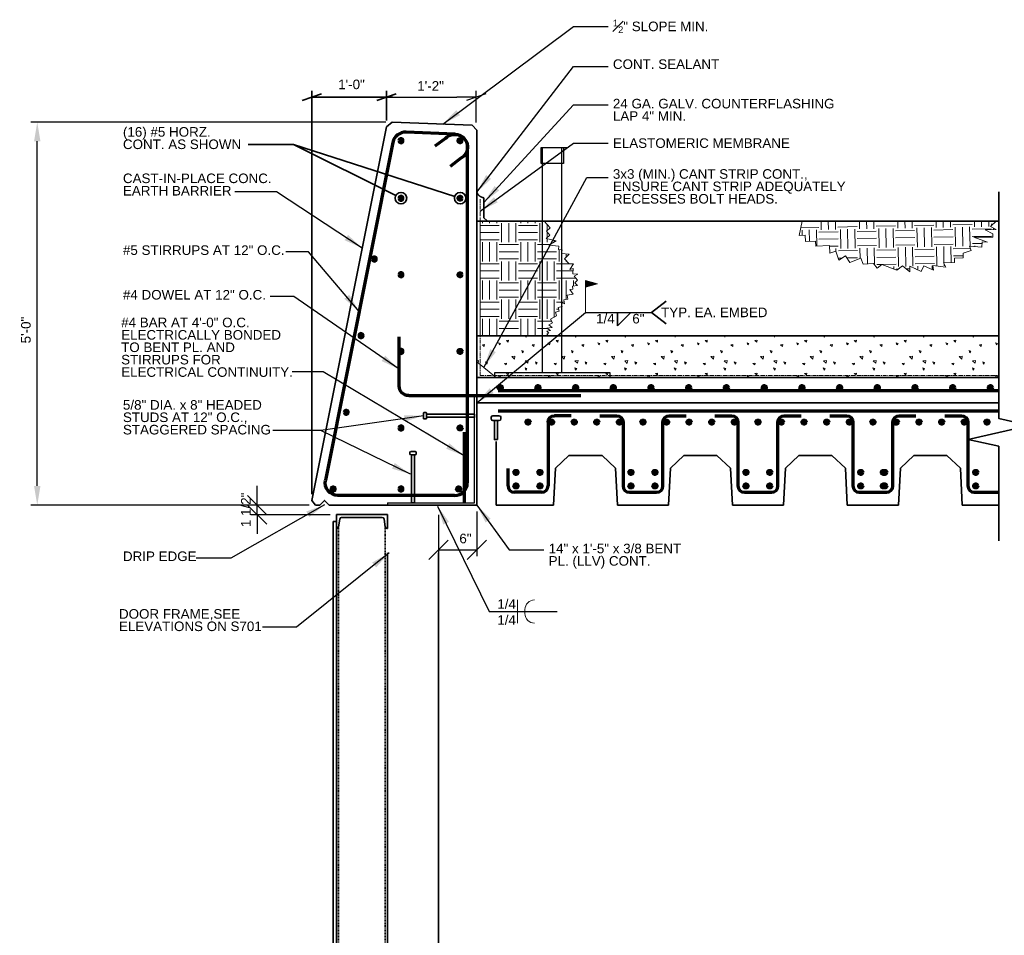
# Model space of a CAD drawing. Header units: inches. Extents: x -829 to 2226, y 10 to 4755.
# Tile 22 of 54: x 6 to 160, y 1486 to 1630. Entities that reach past the tile are written whole.
import ezdxf
from ezdxf.enums import TextEntityAlignment as Align

# ---------------------------------------------------------------- set-up
doc = ezdxf.new("R2010")
doc.units = ezdxf.units.IN
doc.header["$LTSCALE"] = 0.5
doc.header["$MEASUREMENT"] = 0
doc.linetypes.add('CENTER', pattern=[2, 1.25, -0.25, 0.25, -0.25])
doc.linetypes.add('HIDDEN', pattern=[0.375, 0.25, -0.125])
for name, color, linetype, lineweight in [('G-ANNO-DIM', 7, 'Continuous', 0), ('G-ANNO-DIMS', 7, 'Continuous', 35), ('G-ANNO-PATT', 7, 'Continuous', 18), ('G-ANNO-TEXT', 7, 'Continuous', 35), ('Level 1', 7, 'Continuous', 0), ('S-DECK-ROOF', 7, 'Continuous', 25), ('S-FSTN-MISC', 7, 'Continuous', 25), ('S-REIN-RBAR', 7, 'Continuous', 70), ('S-WALL-LOAD', 7, 'Continuous', 35), ('S-WALL-SHEA', 7, 'Continuous', 35)]:
    doc.layers.add(name, color=color, linetype=linetype, lineweight=lineweight)
doc.styles.add('AEC_3 4_1 0 Scale', font='arial.ttf', dxfattribs={"height": 1.5})
doc.dimstyles.new("3 4 1'-0", dxfattribs={"dimtxt": 1.5, "dimasz": 3, "dimexe": 1, "dimexo": 1, "dimgap": 1, "dimtad": 1, "dimdec": 4, "dimzin": 15, "dimdsep": 46, "dimlunit": 4, "dimtxsty": 'AEC_3 4_1 0 Scale', "dimcen": 0.09, "dimadec": 4, "dimazin": 3, "dimtfac": 1, "dimtdec": 4, "dimtofl": 0, "dimtmove": 0, "dimatfit": 3, "dimfxl": 1, "dimfrac": 2, "dimtolj": 1, "dimtzin": 15, "dimarcsym": 0})

# ---------------------------------------------------------------- blocks, each defined once
blk = doc.blocks.new('REINFDOT')
for radius in [0.00313, 0.00187, 0.000625]:
    blk.add_circle((0, 0), radius)
blk = doc.blocks.new('REINF. DOT_1')
at = {"layer": 'S-REIN-RBAR', "extrusion": (0, 0, -1), "xscale": 100, "yscale": -100, "zscale": 100, "rotation": 90}
blk.add_blockref('REINFDOT', (-36.53, 24.59), dxfattribs=at)
blk = doc.blocks.new('*U354')
at = {"layer": 'S-REIN-RBAR'}
for p, q in [((-6.75, 6), (-4.13, 6)), ((-3.12, 5), (-3.12, -5)), ((3.13, -5), (3.13, 5)), ((4.12, 6), (6.75, 6)), ((-2.12, -6), (2.13, -6))]:
    blk.add_line(p, q, dxfattribs=at)
at = {"layer": 'S-REIN-RBAR', "extrusion": (0, 0, -1)}
for centre, start, end in [((4.12, 5), 90, 180), ((-4.13, 5), 0, 90)]:
    blk.add_arc(centre, 1, start, end, dxfattribs=at)
at = {"layer": 'S-REIN-RBAR'}
for centre, start, end in [((-2.12, -5), 180, 270), ((2.13, -5), 270, 0)]:
    blk.add_arc(centre, 1, start, end, dxfattribs=at)
blk = doc.blocks.new('*U357')
at = {"layer": 'S-REIN-RBAR'}
for p, q in [((1.32, 5), (1.32, -5)), ((4.94, 6), (2.32, 6)), ((-4.94, -5), (-4.94, -2.25)), ((0.32, -6), (-3.94, -6))]:
    blk.add_line(p, q, dxfattribs=at)
at = {"layer": 'S-REIN-RBAR', "extrusion": (0, 0, -1)}
blk.add_arc((-2.32, 5), 1, 0, 90, dxfattribs=at)
at = {"layer": 'S-REIN-RBAR'}
for centre, start, end in [((-3.94, -5), 180, 270), ((0.32, -5), 270, 0)]:
    blk.add_arc(centre, 1, start, end, dxfattribs=at)
blk = doc.blocks.new('*U356')
at = {"layer": 'G-ANNO-TEXT'}
for p, q in [((-0.25, 1.87), (-0.25, -1.13)), ((-0.75, -1.38), (-0.75, -1.63)), ((-0.5, -1.13), (0.5, -1.13)), ((0.75, -1.38), (0.75, -1.63)), ((-0.5, -1.88), (0.5, -1.88))]:
    blk.add_line(p, q, dxfattribs=at)
at = {"layer": 'G-ANNO-TEXT', "flags": 128}
blk.add_lwpolyline([(-0.25, 1.87), (0.25, 1.87), (0.25, -1.13)], dxfattribs=at)
at = {"layer": 'G-ANNO-TEXT', "extrusion": (0, 0, -1)}
for centre, start, end in [((0.5, -1.38), 0, 90), ((-0.5, -1.38), 90, 180), ((0.5, -1.63), 270, 0), ((-0.5, -1.63), 180, 270)]:
    blk.add_arc(centre, 0.25, start, end, dxfattribs=at)
blk = doc.blocks.new('*U359')
at = {"layer": 'S-REIN-RBAR'}
for p, q in [((9.21, 28.15), (1.53, 28.46)), ((-0.51, 26.85), (-11.09, -26.06)), ((11.13, 26.15), (11.13, -26.46)), ((9.13, -28.46), (-9.13, -28.46))]:
    blk.add_line(p, q, dxfattribs=at)
for centre, start, end in [((1.45, 26.46), 87.7094, 168.6901), ((9.13, -26.46), 270, 0)]:
    blk.add_arc(centre, 2, start, end, dxfattribs=at)
at = {"layer": 'S-REIN-RBAR', "extrusion": (0, 0, -1)}
for centre, start, end in [((-9.13, 26.15), 92.2906, 180), ((9.13, -26.46), 270, 11.3099)]:
    blk.add_arc(centre, 2, start, end, dxfattribs=at)
blk = doc.blocks.new('REINF. DOT')
at = {"layer": 'S-REIN-RBAR', "xscale": 100, "yscale": 100, "zscale": 100, "rotation": 90.00000000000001}
blk.add_blockref('REINFDOT', (36.53, 24.59), dxfattribs=at)
blk = doc.blocks.new('*U360')
at = {"layer": 'G-ANNO-TEXT'}
for p, q in [((-0.25, 3), (-0.25, -4.5)), ((-0.5, -4.63), (-0.5, -4.88)), ((-0.38, -4.5), (0.37, -4.5)), ((0.5, -4.63), (0.5, -4.88)), ((-0.38, -5), (0.37, -5))]:
    blk.add_line(p, q, dxfattribs=at)
at = {"layer": 'G-ANNO-TEXT', "flags": 128}
blk.add_lwpolyline([(-0.25, 3), (0.25, 3), (0.25, -4.5)], dxfattribs=at)
at = {"layer": 'G-ANNO-TEXT', "extrusion": (0, 0, -1)}
for centre, start, end in [((0.37, -4.63), 0, 90), ((-0.38, -4.63), 90, 180), ((0.37, -4.88), 270, 0), ((-0.38, -4.88), 180, 270)]:
    blk.add_arc(centre, 0.125, start, end, dxfattribs=at)
blk = doc.blocks.new('_Oblique_0.3')
at = {"color": 0, "linetype": 'ByBlock', "lineweight": -2}
for p, q in [((0, 0), (-1, 0)), ((0.5, 0.167), (-0.5, -0.167))]:
    blk.add_line(p, q, dxfattribs=at)
blk = doc.blocks.new('*D436')
at = {"layer": 'Defpoints', "color": 0, "transparency": 16777216}
for p in [(77.21, 1617.44), (63.19, 1612.81), (77.21, 1612.5)]:
    blk.add_point(p, dxfattribs=at)
at = {"layer": 'G-ANNO-DIMS', "color": 0, "lineweight": -2, "transparency": 16777216}
for p, q in [((63.19, 1613.81), (63.19, 1618.44)), ((66.19, 1617.44), (74.21, 1617.44)), ((77.21, 1613.5), (77.21, 1618.44))]:
    blk.add_line(p, q, dxfattribs=at)
at = {"layer": 'G-ANNO-DIMS', "color": 0, "lineweight": -2, "transparency": 16777216, "xscale": 3, "yscale": 3, "zscale": 3, "rotation": 180}
blk.add_blockref('_Oblique_0.3', (63.19, 1617.44), dxfattribs=at)
at = {"layer": 'G-ANNO-DIMS', "color": 0, "lineweight": -2, "transparency": 16777216, "xscale": 3, "yscale": 3, "zscale": 3}
blk.add_blockref('_Oblique_0.3', (77.21, 1617.44), dxfattribs=at)
at = {"layer": 'G-ANNO-DIMS', "color": 0, "transparency": 16777216, "insert": (70.08, 1619.2), "char_height": 1.5, "attachment_point": 5, "style": 'AEC_3 4_1 0 Scale'}
blk.add_mtext('\\A1;1\'-2"', dxfattribs=at)
blk = doc.blocks.new('*D437')
at = {"layer": 'Defpoints', "color": 0, "transparency": 16777216}
for p in [(8.49, 1613.54), (64.08, 1613.54), (52.08, 1553.54)]:
    blk.add_point(p, dxfattribs=at)
at = {"layer": 'G-ANNO-DIMS', "color": 0, "lineweight": -2, "transparency": 16777216}
for p, q in [((63.08, 1613.54), (7.49, 1613.54)), ((8.49, 1556.54), (8.49, 1610.54)), ((51.08, 1553.54), (7.49, 1553.54))]:
    blk.add_line(p, q, dxfattribs=at)
at = {"layer": 'G-ANNO-DIMS', "color": 0, "transparency": 16777216}
for points in [[(7.99, 1610.54), (8.99, 1610.54), (8.49, 1613.54)], [(7.99, 1556.54), (8.99, 1556.54), (8.49, 1553.54)]]:
    blk.add_solid(points, dxfattribs=at)
at = {"layer": 'G-ANNO-DIMS', "color": 0, "transparency": 16777216, "insert": (6.72, 1580.96), "char_height": 1.5, "attachment_point": 5, "rotation": 90, "style": 'AEC_3 4_1 0 Scale'}
blk.add_mtext('\\A1;5\'-0"', dxfattribs=at)
blk = doc.blocks.new('_Oblique')
at = {"color": 0, "linetype": 'ByBlock', "lineweight": -2}
blk.add_line((-0.5, -0.5), (0.5, 0.5), dxfattribs=at)
blk = doc.blocks.new('*D438')
at = {"layer": 'Defpoints', "color": 0, "transparency": 16777216}
for p in [(42.93, 1553.54), (52.08, 1553.54), (55.33, 1552.04)]:
    blk.add_point(p, dxfattribs=at)
at = {"layer": 'G-ANNO-DIMS', "color": 0, "lineweight": -2, "transparency": 16777216}
for p, q in [((42.93, 1553.54), (42.93, 1556.54)), ((51.08, 1553.54), (41.93, 1553.54)), ((42.93, 1552.04), (42.93, 1553.54)), ((54.33, 1552.04), (41.93, 1552.04)), ((42.93, 1552.04), (42.93, 1549.04))]:
    blk.add_line(p, q, dxfattribs=at)
at = {"layer": 'G-ANNO-DIMS', "color": 0, "lineweight": -2, "transparency": 16777216, "xscale": 3, "yscale": 3, "zscale": 3}
for p, rotation in [((42.93, 1553.54), 270), ((42.93, 1552.04), 90)]:
    blk.add_blockref('_Oblique', p, dxfattribs=dict(at, rotation=rotation))
at = {"layer": 'G-ANNO-DIMS', "color": 0, "transparency": 16777216, "insert": (41.16, 1552.79), "char_height": 1.5, "attachment_point": 5, "rotation": 90, "style": 'AEC_3 4_1 0 Scale'}
blk.add_mtext('\\A1;1 1/2"', dxfattribs=at)
blk = doc.blocks.new('field')
at = {"layer": 'Level 1'}
for p, q in [((-0.0936, 0.2249), (0, 0.25)), ((0, 0), (0, 0.25)), ((-0.0936, 0.2249), (0, 0.1998))]:
    blk.add_line(p, q, dxfattribs=at)
for points in [[(-0.002, 0.2474), (-0.0859, 0.2249), (-0.002, 0.2024)], [(-0.004, 0.2448), (-0.0782, 0.2249), (-0.004, 0.205)], [(-0.006, 0.2422), (-0.0704, 0.2249), (-0.006, 0.2076)], [(-0.008, 0.2396), (-0.0627, 0.2249), (-0.008, 0.2103)], [(-0.01, 0.237), (-0.055, 0.2249), (-0.01, 0.2129)], [(-0.012, 0.2344), (-0.0473, 0.2249), (-0.012, 0.2155)], [(-0.014, 0.2181), (-0.014, 0.2318), (-0.0395, 0.2249)], [(-0.016, 0.2207), (-0.016, 0.2291), (-0.0318, 0.2249)], [(-0.018, 0.2233), (-0.018, 0.2265), (-0.0241, 0.2249)]]:
    blk.add_3dface(points, dxfattribs=at)
blk = doc.blocks.new('*D449')
at = {"layer": 'Defpoints', "color": 0, "transparency": 16777216}
for p in [(71.33, 1553.04, 3.52), (77.33, 1553.54), (77.33, 1546.53)]:
    blk.add_point(p, dxfattribs=at)
at = {"layer": 'G-ANNO-DIMS', "color": 0, "lineweight": -2, "transparency": 16777216}
for p, q in [((77.33, 1552.54), (77.33, 1545.53)), ((71.33, 1552.04), (71.33, 1545.53)), ((71.33, 1546.53), (77.33, 1546.53))]:
    blk.add_line(p, q, dxfattribs=at)
at = {"layer": 'G-ANNO-DIMS', "color": 0, "lineweight": -2, "transparency": 16777216, "xscale": 3, "yscale": 3, "zscale": 3, "rotation": 180}
blk.add_blockref('_Oblique', (71.33, 1546.53), dxfattribs=at)
at = {"layer": 'G-ANNO-DIMS', "color": 0, "lineweight": -2, "transparency": 16777216, "xscale": 3, "yscale": 3, "zscale": 3}
blk.add_blockref('_Oblique', (77.33, 1546.53), dxfattribs=at)
at = {"layer": 'G-ANNO-DIMS', "color": 0, "transparency": 16777216, "insert": (75.54, 1548.3), "char_height": 1.5, "attachment_point": 5, "style": 'AEC_3 4_1 0 Scale'}
blk.add_mtext('\\A1;6"', dxfattribs=at)

msp = doc.modelspace()

# ---------------------------------------------------------------- hatches: boundary and pattern name
at = {"layer": 'G-ANNO-PATT'}
h = msp.add_hatch(dxfattribs=at)
h.set_pattern_fill('EARTH', color=5, style=0, pattern_type=2)
h.set_pattern_definition([(90, (95.4405, 1606.719), (-6, -6), [3, -3]), (90, (98.4405, 1603.719), (-6, -6), [3, -3]), (90, (94.3155, 1606.719), (-6, -6), [3, -3]), (90, (97.3155, 1603.719), (-6, -6), [3, -3]), (90, (93.1905, 1606.719), (-6, -6), [3, -3]), (90, (96.1905, 1603.719), (-6, -6), [3, -3]), (0, (95.8155, 1609.344), (-6, -6), [3, -3]), (0, (92.8155, 1606.344), (-6, -6), [3, -3]), (0, (95.8155, 1608.219), (-6, -6), [3, -3]), (0, (92.8155, 1605.219), (-6, -6), [3, -3]), (0, (95.8155, 1607.094), (-6, -6), [3, -3]), (0, (92.8155, 1604.094), (-6, -6), [3, -3])])
h.paths.add_polyline_path([(77.86763, 1580.04176), (88.55796, 1580.04176), (88.27735, 1580.34715), (88.61704, 1580.48013), (88.30135, 1580.80935), (88.85703, 1580.91277), (88.30135, 1581.26831), (89.09287, 1581.38143), (88.59382, 1581.75721), (89.18719, 1582.07768), (88.86672, 1582.67105), (89.79908, 1583.1746), (89.64077, 1583.76285), (90.22902, 1583.92115), (90.07072, 1584.5094), (90.65896, 1584.6677), (90.50066, 1585.25595), (91.02988, 1585.08327), (90.92829, 1585.70706), (91.55208, 1585.80866), (91.45049, 1586.43245), (92.42294, 1586.59082), (91.87514, 1587.29203), (92.35277, 1587.35756), (92.28725, 1587.83519), (93.06856, 1587.94238), (92.66062, 1588.38315), (93.10139, 1588.7911), (92.53601, 1589.40197), (93.14697, 1589.69612), (92.33248, 1589.76397), (92.40032, 1590.57847), (91.86321, 1590.43706), (92.46283, 1591.31239), (91.76625, 1591.32959), (91.03211, 1591.34771), (91.76625, 1591.32959), (91.03211, 1592.09999), (91.80251, 1592.83413), (90.60059, 1592.95746), (90.65729, 1593.51002), (90.10474, 1593.56671), (90.16143, 1594.11927), (88.61796, 1594.27764), (89.72609, 1594.95073), (88.17559, 1595.31541), (88.76261, 1595.8492), (88.22882, 1596.43622), (88.81584, 1596.97001), (87.84127, 1598.04176), (77.86763, 1598.04176)])
h = msp.add_hatch(dxfattribs=at)
h.set_pattern_fill('EARTH', color=5, style=0, pattern_type=2)
h.set_pattern_definition([(91.073, (142.317, 1605.883), (-5.8866, -6.1113), [3, -3]), (91.073, (145.3726, 1602.94), (-5.8866, -6.1113), [3, -3]), (91.073, (141.192, 1605.862), (-5.8866, -6.1113), [3, -3]), (91.073, (144.248, 1602.9186), (-5.8866, -6.1113), [3, -3]), (91.073, (140.0674, 1605.841), (-5.8866, -6.1113), [3, -3]), (91.073, (143.123, 1602.8976), (-5.8866, -6.1113), [3, -3]), (1.073, (142.643, 1608.5146), (-5.8866, -6.1113), [3, -3]), (1.073, (139.6994, 1605.459), (-5.8866, -6.1113), [3, -3]), (1.073, (142.664, 1607.39), (-5.8866, -6.1113), [3, -3]), (1.073, (139.7205, 1604.334), (-5.8866, -6.1113), [3, -3]), (1.073, (142.685, 1606.265), (-5.8866, -6.1113), [3, -3]), (1.073, (139.7416, 1603.2093), (-5.8866, -6.1113), [3, -3])])
h.paths.add_polyline_path([(128.25707, 1598.04176), (127.76761, 1595.78368), (128.75208, 1595.82504), (128.79344, 1594.84057), (130.35155, 1594.90602), (130.38478, 1594.11501), (132.55911, 1594.20635), (132.60943, 1593.0085), (133.51894, 1593.32403), (134.00797, 1591.91443), (135.04481, 1592.59616), (135.72654, 1591.55932), (137.43462, 1592.2283), (137.81054, 1591.26847), (139.44363, 1591.39485), (140.00708, 1590.67188), (140.73006, 1591.23532), (143.06027, 1590.36229), (143.9733, 1591.00689), (145.1129, 1590.10559), (145.09638, 1590.98781), (146.91665, 1590.13937), (147.3327, 1591.03197), (148.85019, 1590.32465), (148.74321, 1591.09622), (150.75337, 1590.81294), (150.37986, 1591.4879), (152.10344, 1591.52017), (152.08992, 1592.24199), (153.49283, 1592.26826), (153.47932, 1592.99007), (154.71439, 1593.41435), (154.47877, 1594.10023), (156.38812, 1593.96719), (156.44546, 1594.79003), (157.26831, 1594.7327), (155.15634, 1595.5086), (158.11906, 1595.53), (158.11526, 1596.05528), (156.89897, 1596.66445), (158.66264, 1596.69747), (157.73171, 1597.16142), (158.62063, 1598.04176)])
h = msp.add_hatch(dxfattribs=at)
h.set_pattern_fill('CONCRETE', color=5, style=0, pattern_type=2)
h.set_pattern_definition([(140.3968, (113.354, 1589.3623), (-7.782795, 5.151378), [0.375, -40.03005]), (140.3968, (113.0402, 1585.776), (-7.782795, 5.151378), [0.375, -40.03005]), (140.3968, (109.593, 1588.6685), (-7.782795, 5.151378), [0.375, -40.03005]), (82.1795, (113.0402, 1585.776), (-3e-07, -5.151378), [0.3, -56.89713]), (82.1795, (113.354, 1589.3623), (-3e-07, -5.151378), [0.3, -56.89713]), (82.1795, (109.593, 1588.66855), (-3e-07, -5.151378), [0.3, -56.89713]), (190.2326, (113.06643, 1586.075), (-54.479567, -10.302756), [0.3187, -86.67573]), (190.2326, (113.3802, 1589.6613), (-54.479567, -10.302756), [0.3187, -86.67573]), (190.2326, (109.61923, 1588.96757), (-54.479567, -10.302756), [0.3187, -86.67573]), (136.6028, (114.34447, 1586.70074), (-38.9139766, 36.059646), [0.5625, -74.41545]), (136.6028, (108.6463, 1586.03785), (-38.9139766, 36.059646), [0.5625, -74.41545]), (186.8622, (114.4135, 1587.1456), (-38.9139765, -5.1513776), [0.47805, -85.7504]), (186.8622, (108.71533, 1586.4827), (-38.9139765, -5.1513776), [0.47805, -85.7504]), (81.4086, (114.3445, 1586.70074), (-4e-07, -5.151378), [0.45, -51.6484]), (81.4086, (108.6463, 1586.03785), (-4e-07, -5.151378), [0.45, -51.6484]), (110.692, (115.5905, 1587.694), (-9e-09, -5.15138), [0.375, -21.6513]), (110.6918, (111.9648, 1588.9106), (-9e-09, -5.15138), [0.375, -21.6513]), (110.6918, (109.9517, 1585.9261), (-9e-09, -5.15138), [0.375, -21.6513]), (110.6918, (108.339, 1590.1272), (-9e-09, -5.15138), [0.375, -21.6513]), (56.1196, (115.5905, 1587.69406), (-23.348385, -36.059645), [0.3, -55.54463]), (56.1196, (109.9517, 1585.9261), (-23.348385, -36.059645), [0.3, -55.54463]), (56.1196, (111.9648, 1588.9106), (-23.348385, -36.059645), [0.3, -55.54463]), (56.1196, (108.339, 1590.1272), (-23.348385, -36.059645), [0.3, -55.54463]), (161.688, (110.1195, 1586.175), (-7.7828, 5.15138), [0.3187, -16.07716]), (161.688, (115.7583, 1587.943), (-7.7828, 5.15138), [0.3187, -16.07716]), (161.688, (112.1326, 1589.1595), (-7.7828, 5.15138), [0.3187, -16.07716]), (161.688, (108.5068, 1590.376), (-7.7828, 5.15138), [0.3187, -16.07716])])
h.paths.add_polyline_path([(77.33233, 1580.04176), (77.33233, 1576.00646), (80.33233, 1573.54176), (134.87737, 1573.54176), (159.05525, 1573.54176), (159.05525, 1577.24837), (159.05525, 1580.04176), (156.74004, 1580.04176), (88.55796, 1580.04176)])

# ---------------------------------------------------------------- linework, layer by layer
at = {"layer": 'G-ANNO-DIMS'}
for p, q in [((49.97941, 1616.94497), (52.97941, 1617.94497)), ((51.47941, 1555.2769), (51.47941, 1618.44497)), ((63.18524, 1617.44497), (51.47941, 1617.44497)), ((64.68524, 1617.94497), (61.68524, 1616.94497)), ((63.18524, 1613.80603), (63.18524, 1618.44497)), ((64.15127, 1617.44497), (63.18524, 1617.44497))]:
    msp.add_line(p, q, dxfattribs=at)
at = {"layer": 'G-ANNO-PATT', "flags": 128}
for points, elevation in [([(77.86763, 1580.04176), (88.55796, 1580.04176), (88.27735, 1580.34715), (88.61704, 1580.48013), (88.30135, 1580.80935), (88.85703, 1580.91277), (88.30135, 1581.26831), (89.09287, 1581.38143), (88.59382, 1581.75721), (89.18719, 1582.07768), (88.86672, 1582.67105), (89.79908, 1583.1746), (89.64077, 1583.76285), (90.22902, 1583.92115), (90.07072, 1584.5094), (90.65896, 1584.6677), (90.50066, 1585.25595), (91.02988, 1585.08327), (90.92829, 1585.70706), (91.55208, 1585.80866), (91.45049, 1586.43245), (92.42294, 1586.59082), (91.87514, 1587.29203), (92.35277, 1587.35756), (92.28725, 1587.83519), (93.06856, 1587.94238), (92.66062, 1588.38315), (93.10139, 1588.7911), (92.53601, 1589.40197), (93.14697, 1589.69612), (92.33248, 1589.76397), (92.40032, 1590.57847), (91.86321, 1590.43706), (92.46283, 1591.31239), (91.76625, 1591.32959), (91.03211, 1591.34771), (91.76625, 1591.32959), (91.03211, 1592.09999), (91.80251, 1592.83413), (90.60059, 1592.95746), (90.65729, 1593.51002), (90.10474, 1593.56671), (90.16143, 1594.11927), (88.61796, 1594.27764), (89.72609, 1594.95073), (88.17559, 1595.31541), (88.76261, 1595.8492), (88.22882, 1596.43622), (88.81584, 1596.97001), (87.84127, 1598.04176), (77.86763, 1598.04176), (77.86763, 1580.04176)], 0.32787), ([(128.25707, 1598.04176), (127.76761, 1595.78368), (128.75208, 1595.82504), (128.79344, 1594.84057), (130.35155, 1594.90602), (130.38478, 1594.11501), (132.55911, 1594.20635), (132.60943, 1593.0085), (133.51894, 1593.32403), (134.00797, 1591.91443), (135.04481, 1592.59616), (135.72654, 1591.55932), (137.43462, 1592.2283), (137.81054, 1591.26847), (139.44363, 1591.39485), (140.00708, 1590.67188), (140.73006, 1591.23532), (143.06027, 1590.36229), (143.9733, 1591.00689), (145.1129, 1590.10559), (145.09638, 1590.98781), (146.91665, 1590.13937), (147.3327, 1591.03197), (148.85019, 1590.32465), (148.74321, 1591.09622), (150.75337, 1590.81294), (150.37986, 1591.4879), (152.10344, 1591.52017), (152.08992, 1592.24199), (153.49283, 1592.26826), (153.47932, 1592.99007), (154.71439, 1593.41435), (154.47877, 1594.10023), (156.38812, 1593.96719), (156.44546, 1594.79003), (157.26831, 1594.7327), (155.15634, 1595.5086), (158.11906, 1595.53), (158.11526, 1596.05528), (156.89897, 1596.66445), (158.66264, 1596.69747), (157.73171, 1597.16142), (158.62063, 1598.04176), (128.25707, 1598.04176)], 0.28732), ([(77.33233, 1580.04176), (77.33233, 1576.00646), (80.33233, 1573.54176), (134.87737, 1573.54176), (159.05525, 1573.54176), (159.05525, 1577.24837), (159.05525, 1580.04176), (156.74004, 1580.04176), (88.55796, 1580.04176), (77.33233, 1580.04176)], 1.9144)]:
    msp.add_lwpolyline(points, close=True, dxfattribs=dict(at, elevation=elevation))
at = {"layer": 'G-ANNO-TEXT'}
for p, q in [((73.85141, 1601.89578), (48.63402, 1610.03913)), ((78.42291, 1601.66868), (78.42291, 1598.53998)), ((77.33233, 1598.04176, 6.94952), (159.05525, 1598.04176, 6.03128)), ((78.42291, 1598.53998), (78.91397, 1598.04869)), ((104.65073, 1583.7014), (106.95886, 1585.4831)), ((99.33016, 1581.63647), (101.43764, 1583.70513)), ((99.33016, 1583.7014), (99.33016, 1581.63647)), ((104.65073, 1583.7014), (106.95886, 1581.91969)), ((77.33233, 1580.04176, 6.72558), (159.05525, 1580.04176, 3.5197)), ((156.74004, 1580.04176, 3.5197), (159.05525, 1580.04176, 3.5197)), ((77.33233, 1570.54146, 3.51967), (77.33233, 1563.79176, 3.51967)), ((77.33233, 1569.54176, 3.51967), (159.05525, 1569.54176, 3.51967)), ((134.87737, 1569.54176, -0.00004), (159.05525, 1569.54176, -0.00004)), ((80.33233, 1553.54176, 3.51967), (80.33233, 1563.47976, 3.51967)), ((89.63587, 1559.33362, 3.51969), (91.74054, 1561.33088, 3.51969)), ((91.74054, 1561.33088, 3.51969), (96.92412, 1561.33088, 3.51969)), ((99.02879, 1559.33362, 3.51969), (96.92412, 1561.33088, 3.51969)), ((107.63587, 1559.33362, 3.51969), (109.74054, 1561.33088, 3.51969)), ((109.74054, 1561.33088, 3.51969), (114.92412, 1561.33088, 3.51969)), ((117.02879, 1559.33362, 3.51969), (114.92412, 1561.33088, 3.51969)), ((125.63587, 1559.33362, 3.51969), (127.74054, 1561.33088, 3.51969)), ((127.74054, 1561.33088, 3.51969), (132.92412, 1561.33088, 3.51969)), ((135.02879, 1559.33362, 3.51969), (132.92412, 1561.33088, 3.51969)), ((143.63587, 1559.33362, 3.51969), (145.74054, 1561.33088, 3.51969)), ((145.74054, 1561.33088, 3.51969), (150.92412, 1561.33088, 3.51969)), ((153.02879, 1559.33362, 3.51969), (150.92412, 1561.33088, 3.51969)), ((89.33233, 1553.54176, 3.51969), (89.63587, 1559.33362, 3.51969)), ((99.33233, 1553.54176, 3.51969), (99.02879, 1559.33362, 3.51969)), ((107.33233, 1553.54176, 3.51969), (107.63587, 1559.33362, 3.51969)), ((117.33233, 1553.54176, 3.51969), (117.02879, 1559.33362, 3.51969)), ((125.33233, 1553.54176, 3.51969), (125.63587, 1559.33362, 3.51969)), ((135.33233, 1553.54176, 3.51969), (135.02879, 1559.33362, 3.51969)), ((143.33233, 1553.54176, 3.51969), (143.63587, 1559.33362, 3.51969)), ((153.33233, 1553.54176, 3.51969), (153.02879, 1559.33362, 3.51969)), ((80.33233, 1553.54176, 3.51969), (89.33233, 1553.54176, 3.51969)), ((99.33233, 1553.54176, 3.51969), (107.33233, 1553.54176, 3.51969)), ((117.33233, 1553.54176, 3.51969), (125.33233, 1553.54176, 3.51969)), ((135.33233, 1553.54176, 3.51969), (143.33233, 1553.54176, 3.51969)), ((153.33233, 1553.54176, 3.51969), (159.05525, 1553.54176, 3.51969)), ((55.33211, 1376.6364), (55.33211, 1549.88476)), ((63.33254, 1376.5582), (63.33233, 1546.04176)), ((71.33169, 1376.5582), (71.33233, 1546.04176))]:
    msp.add_line(p, q, dxfattribs=at)
at = {"layer": 'G-ANNO-TEXT', "extrusion": (4.34304e-57, 2.89001e-57, -1)}
for p, q in [((55.33211, 1549.88476), (55.33211, 1552.04176)), ((55.33211, 1552.04176), (63.33211, 1552.04176)), ((55.84811, 1551.35376), (55.67611, 1550.14276)), ((55.84823, 1551.35395), (55.84811, 1551.35376)), ((62.51911, 1551.60476), (56.14411, 1551.60476)), ((56.14411, 1551.60476), (56.14416, 1551.60471)), ((62.51916, 1551.60471), (62.51911, 1551.60476)), ((62.98711, 1550.14276), (62.81507, 1551.35407)), ((63.33211, 1552.04176), (63.33211, 1549.88476)), ((55.37911, 1549.88476), (55.33211, 1549.88476)), ((55.37905, 1549.88471), (55.37911, 1549.88476)), ((55.67611, 1550.14276), (55.67605, 1550.14251)), ((62.98727, 1550.14249), (62.98711, 1550.14276)), ((63.33211, 1549.88476), (63.28411, 1549.88476)), ((63.28411, 1549.88476), (63.28429, 1549.88471))]:
    msp.add_line(p, q, dxfattribs=at)
at = {"layer": 'G-ANNO-TEXT', "linetype": 'HIDDEN'}
for p, q in [((55.67611, 1377.4569), (55.67605, 1550.14249)), ((62.98711, 1377.4569), (62.98727, 1550.14249))]:
    msp.add_line(p, q, dxfattribs=at)
at = {"layer": 'G-ANNO-TEXT', "flags": 128}
for points in [[(64.62682, 1602.02308), (48.63402, 1610.03913), (41.50868, 1610.03913)], [(159.05525, 1602.62746), (159.05525, 1573.24837), (159.05525, 1567.112), (163.85525, 1566.02109), (154.25525, 1563.83928), (159.05525, 1562.74837), (159.05525, 1547.94101)], [(55.33211, 1550.96326), (54.83211, 1550.96326), (54.83211, 1376.6364)]]:
    msp.add_lwpolyline(points, dxfattribs=at)
at = {"layer": 'G-ANNO-TEXT', "elevation": 2.12303, "flags": 128}
msp.add_lwpolyline([(77.33233, 1573.54176), (134.87737, 1573.54176), (159.05525, 1573.54176), (159.05525, 1577.24837), (159.05525, 1580.04176), (156.74004, 1580.04176), (77.33233, 1580.04176), (77.33233, 1576.54176)], dxfattribs=at)
at = {"layer": 'G-ANNO-TEXT'}
for centre in [(65.43515, 1601.61792, 3.5197), (74.71184, 1601.61792, 3.5197)]:
    msp.add_circle(centre, 0.90418, dxfattribs=at)
at = {"layer": 'G-ANNO-TEXT', "extrusion": (0, 0, -1)}
for centre, start, end in [((-56.14416, 1551.30471), 9.4483361, 90), ((-62.51916, 1551.30471), 90, 170.528529), ((-55.37903, 1550.18471), 188.0851475, 269.9959114), ((-63.28429, 1550.18471), 270, 351.9106269)]:
    msp.add_arc(centre, 0.3, start, end, dxfattribs=at)
at = {"layer": 'G-ANNO-TEXT'}
msp.add_open_spline([(78.42291, 1601.66868), (77.50679, 1601.90823), (77.33233, 1602.55752)], degree=2, dxfattribs=at)
at = {"layer": 'Level 1'}
for p, q in [((83.68567, 1538.68571), (83.68567, 1536.86393)), ((84.8568, 1537.18571), (84.8568, 1536.86393)), ((83.68567, 1535.04216), (83.68567, 1536.86393)), ((84.8568, 1536.54216), (84.8568, 1536.86393))]:
    msp.add_line(p, q, dxfattribs=at)
at = {"layer": 'Level 1', "extrusion": (0, 0, -1)}
msp.add_arc((-86.3568, 1537.18571), 1.5, 360, 90, dxfattribs=at)
at = {"layer": 'Level 1'}
msp.add_arc((86.3568, 1536.54216), 1.5, 180, 270, dxfattribs=at)
at = {"layer": 'S-DECK-ROOF'}
msp.add_line((77.33233, 1573.54176, 2.12303), (159.05525, 1573.54176), dxfattribs=at)
at = {"layer": 'S-FSTN-MISC'}
for p, q in [((87.62878, 1574.28639, 7.03939), (87.62878, 1609.53639, 7.03939)), ((88.4317, 1609.53639, 7.03939), (91.4317, 1609.53639, 7.03939)), ((90.62878, 1574.28639, 7.03939), (90.62878, 1609.53639, 7.03939)), ((76.95733, 1553.91646), (76.97814, 1570.54146)), ((76.97814, 1570.54146), (77.3334, 1570.54146)), ((77.33233, 1553.54146), (77.33233, 1569.54146)), ((63.33233, 1553.91646), (76.95733, 1553.91646)), ((63.33233, 1553.91646), (63.33233, 1553.54146)), ((63.33233, 1553.54146), (77.33233, 1553.54146))]:
    msp.add_line(p, q, dxfattribs=at)
for points in [[(87.37878, 1609.53639, 7.03939), (90.87878, 1609.53639, 7.03939), (90.87878, 1607.03639, 7.03939), (87.37878, 1607.03639, 7.03939)], [(80.12878, 1574.28639, 7.03939), (98.12878, 1574.28639, 7.03939), (98.12878, 1573.53639, 7.03939), (80.12878, 1573.53639, 7.03939)]]:
    msp.add_3dface(points, dxfattribs=at)
at = {"layer": 'S-REIN-RBAR'}
for p, q in [((72.4461, 1611.03433), (70.73794, 1609.74738)), ((74.82961, 1607.8707), (73.12146, 1606.58375)), ((65.15649, 1572.18926, -20.72758), (65.15649, 1579.89614, -20.72758)), ((80.64498, 1571.51027, -24.24728), (159.05525, 1571.51027, -24.24728)), ((66.65649, 1570.68926, -20.72758), (93.58895, 1570.68926, -20.72758)), ((80.64498, 1568.29176), (159.05525, 1568.29176)), ((150.58233, 1567.54176, 3.51969), (153.20733, 1567.54176, 3.51969)), ((154.20733, 1566.54176, 3.51969), (154.20733, 1556.54176, 3.51969)), ((75.34534, 1564.96364), (75.34534, 1553.91646)), ((155.20733, 1555.54176, 3.51969), (159.05525, 1555.54176, 3.51969))]:
    msp.add_line(p, q, dxfattribs=at)
at = {"layer": 'S-REIN-RBAR', "extrusion": (0, 0, -1)}
for centre, radius, start, end in [((-73.86031, 1609.62011), 2, 45, 241.0103928), ((-66.65649, 1572.18926, 20.72758), 1.5, 270, 0), ((-153.20733, 1566.54176, -3.51969), 1, 90, 180)]:
    msp.add_arc(centre, radius, start, end, dxfattribs=at)
at = {"layer": 'S-REIN-RBAR'}
msp.add_arc((155.20733, 1556.54176, 3.51969), 1, 180, 270, dxfattribs=at)
at = {"layer": 'S-WALL-LOAD'}
for p, q in [((63.18524, 1612.80603), (51.47941, 1554.2769)), ((63.18524, 1612.80603), (64.08233, 1613.54146)), ((76.58233, 1613.04146), (64.08233, 1613.54146)), ((76.58233, 1613.04146), (77.33233, 1612.29146)), ((77.33233, 1612.29146), (77.33233, 1553.54146)), ((52.08233, 1553.54146), (51.47941, 1554.2769)), ((52.71716, 1553.54146), (52.08233, 1553.54146)), ((77.33233, 1553.54146), (54.19183, 1553.54146))]:
    msp.add_line(p, q, dxfattribs=at)
at = {"layer": 'S-WALL-LOAD', "flags": 128}
msp.add_lwpolyline([(52.71716, 1553.54146), (53.46911, 1554.27865), (54.19183, 1553.54146)], dxfattribs=at)
at = {"layer": 'S-WALL-SHEA', "linetype": 'CENTER', "lineweight": 20}
msp.add_lwpolyline([(77.86763, 1601.46486), (77.86763, 1573.82961), (159.05525, 1573.82961)], dxfattribs=at)

# ---------------------------------------------------------------- block references
at = {"layer": 'G-ANNO-TEXT'}
for name, p, rotation in [('*U360', (73.95734, 1567.54145, 7.03941), 270), ('*U356', (80.33233, 1565.66675, 7.03939), 180), ('*U360', (67.33211, 1556.91645, 7.03941), 180)]:
    msp.add_blockref(name, p, dxfattribs=dict(at, rotation=rotation))
at = {"layer": 'Level 1', "extrusion": (0, 0, -1), "xscale": 20, "yscale": 20, "zscale": 20}
msp.add_blockref('field', (-94.33127, 1583.7014), dxfattribs=at)
at = {"layer": 'S-REIN-RBAR'}
for name, p in [('*U359', (64.70212, 1583.4986)), ('REINF. DOT_1', (38.17844, 1586.0285, 3.5197)), ('REINF. DOT_1', (38.17844, 1577.0285, 3.5197)), ('REINF. DOT_1', (38.17844, 1565.0285, 3.5197)), ('REINF. DOT_1', (38.17844, 1553.0285, 3.5197)), ('*U357', (87.14482, 1561.54175, 3.51969)), ('*U354', (103.33231, 1561.54176, 3.51969)), ('*U354', (121.33231, 1561.54176, 3.51969)), ('*U354', (139.33231, 1561.54176, 3.51969)), ('REINF. DOT_1', (38.17844, 1541.0285, 3.5197)), ('REINF. DOT_1', (37.94079, 1531.47361, 3.5197))]:
    msp.add_blockref(name, p, dxfattribs=at)
at = {"layer": 'S-REIN-RBAR', "extrusion": (0, 0, -1)}
for p in [(-101.96856, 1586.0285, -3.5197), (-101.96856, 1577.0285, -3.5197), (-97.80054, 1567.49996, -3.5197), (-101.96856, 1565.0285, -3.5197), (-95.72524, 1555.49996, -3.5197), (-101.96856, 1553.0285, -3.5197), (-93.3969, 1543.49996, -3.5197), (-101.96856, 1541.0285, -3.5197), (-91.35511, 1531.47379, -3.5197), (-101.96856, 1531.47379, -3.5197)]:
    msp.add_blockref('REINF. DOT', p, dxfattribs=at)
at = {"layer": 'S-REIN-RBAR', "rotation": 180}
for name, p in [('REINF. DOT', (117.50616, 1596.54162, -17.20789)), ('REINF. DOT', (123.41167, 1596.54162, -17.20789)), ('REINF. DOT', (129.31718, 1596.54162, -17.20789)), ('REINF. DOT', (135.2227, 1596.54162, -17.20789)), ('REINF. DOT', (141.12821, 1596.54162, -17.20789)), ('REINF. DOT', (147.03372, 1596.54162, -17.20789)), ('REINF. DOT', (152.93923, 1596.54162, -17.20789)), ('REINF. DOT', (158.84474, 1596.54162, -17.20789)), ('REINF. DOT', (164.75025, 1596.54162, -17.20789)), ('REINF. DOT', (170.65577, 1596.54162, -17.20789)), ('REINF. DOT', (176.56128, 1596.54162, -17.20789)), ('REINF. DOT', (182.46679, 1596.54162, -17.20789)), ('REINF. DOT', (188.3723, 1596.54162, -17.20789)), ('REINF. DOT', (194.27781, 1596.54162, -17.20789)), ('REINF. DOT_1', (121.86573, 1591.13119, 7.03939)), ('REINF. DOT_1', (125.55323, 1591.13119, 7.03939)), ('REINF. DOT_1', (129.09483, 1591.13119, 7.03939)), ('REINF. DOT_1', (132.63643, 1591.13119, 7.03939)), ('REINF. DOT_1', (136.17823, 1591.13119, 7.03939)), ('REINF. DOT_1', (139.86573, 1591.13119, 7.03939)), ('REINF. DOT_1', (143.55323, 1591.13119, 7.03939)), ('REINF. DOT_1', (147.09483, 1591.13119, 7.03939)), ('REINF. DOT_1', (150.63643, 1591.13119, 7.03939)), ('REINF. DOT_1', (154.17823, 1591.13119, 7.03939)), ('REINF. DOT_1', (157.86573, 1591.13119, 7.03939)), ('REINF. DOT_1', (161.55323, 1591.13119, 7.03939)), ('REINF. DOT_1', (165.09483, 1591.13119, 7.03939)), ('REINF. DOT_1', (168.63643, 1591.13119, 7.03939)), ('REINF. DOT_1', (172.17823, 1591.13119, 7.03939)), ('REINF. DOT_1', (175.86573, 1591.13119, 7.03939)), ('REINF. DOT_1', (179.41077, 1591.13119, 3.51969)), ('REINF. DOT_1', (179.55323, 1591.13119, 7.03939)), ('REINF. DOT_1', (183.09483, 1591.13119, 7.03939)), ('REINF. DOT_1', (183.09827, 1591.13119, 3.51969)), ('REINF. DOT_1', (186.63643, 1591.13119, 7.03939)), ('REINF. DOT_1', (186.63987, 1591.13119, 3.51969)), ('REINF. DOT_1', (190.17823, 1591.13119, 7.03939)), ('REINF. DOT_1', (190.18147, 1591.13119, 3.51969)), ('REINF. DOT_1', (193.72327, 1591.13119, 3.51969)), ('REINF. DOT_1', (119.97573, 1583.25619, 7.03939)), ('REINF. DOT_1', (123.72573, 1583.25619, 7.03939)), ('REINF. DOT_1', (137.97573, 1583.25619, 7.03939)), ('REINF. DOT_1', (141.72573, 1583.25619, 7.03939)), ('REINF. DOT_1', (155.97573, 1583.25619, 7.03939)), ('REINF. DOT_1', (159.72573, 1583.25619, 7.03939)), ('REINF. DOT_1', (173.97573, 1583.25619, 7.03939)), ('REINF. DOT_1', (177.52077, 1583.25619, 3.51969)), ('REINF. DOT_1', (177.72573, 1583.25619, 7.03939)), ('REINF. DOT_1', (191.97573, 1583.25619, 7.03939)), ('REINF. DOT_1', (119.97573, 1581.13119, 7.03939)), ('REINF. DOT_1', (123.72573, 1581.13119, 7.03939)), ('REINF. DOT_1', (137.97573, 1581.13119, 7.03939)), ('REINF. DOT_1', (141.72573, 1581.13119, 7.03939)), ('REINF. DOT_1', (155.97573, 1581.13119, 7.03939)), ('REINF. DOT_1', (159.72573, 1581.13119, 7.03939)), ('REINF. DOT_1', (173.97573, 1581.13119, 7.03939)), ('REINF. DOT_1', (177.52077, 1581.13119, 3.51969)), ('REINF. DOT_1', (177.72573, 1581.13119, 7.03939)), ('REINF. DOT_1', (191.97573, 1581.13119, 7.03939))]:
    msp.add_blockref(name, p, dxfattribs=at)

# ---------------------------------------------------------------- texts
at = {"layer": 'G-ANNO-DIM', "color": 7, "linetype": 'Continuous', "style": 'AEC_3 4_1 0 Scale'}
msp.add_text('1\'-0"', height=1.5, dxfattribs=at).set_placement((57.69561, 1619.44497), align=Align.MIDDLE_CENTER)
at = {"layer": 'G-ANNO-TEXT', "color": 7, "char_height": 1.5, "attachment_point": 1, "style": 'AEC_3 4_1 0 Scale'}
for s, insert, width, line_spacing_factor in [('\\A1;{\\H0.7x;\\S1#2;}" SLOPE MIN.', (98.62611, 1629.58105, 3.5197), 21.6974965, 0.6), ('(16) #5 HORZ. CONT. AS SHOWN', (21.90635, 1612.7542, 3.5197), 19.3563538, 0.776524), ('CAST-IN-PLACE CONC. EARTH BARRIER', (21.90635, 1605.48009, 3.5197), 23.7792339, 0.776524), ('#5 STIRRUPS AT 12" O.C.', (21.90635, 1594.22969, 3.5197), 26.7390086, 0.776524), ('#4 BAR AT 4\'-0" O.C. ELECTRICALLY BONDED TO BENT PL. AND STIRRUPS FOR ELECTRICAL CONTINUITY.', (21.62737, 1582.89996, 3.5197), 27.5848664, 0.776524), ('5/8" DIA. x 8" HEADED\\PSTUDS AT 12" O.C., STAGGERED SPACING', (21.90635, 1569.98933, 3.5197), 30.8802457, 0.776524), ('DOOR FRAME,SEE ELEVATIONS ON S701', (21.2857, 1537.24586, 3.5197), 25.6215181, 0.776524)]:
    msp.add_mtext(s, dxfattribs=dict(at, insert=insert, width=width, line_spacing_factor=line_spacing_factor))
for s, insert, line_spacing_factor in [('CONT. SEALANT', (98.62611, 1623.36409, 3.5197), 0.6), ('24 GA. GALV. COUNTERFLASHING\\PLAP 4" MIN.', (98.62611, 1617.18006, 3.5197), 0.776524), ('ELASTOMERIC MEMBRANE', (98.62611, 1610.99603, 3.5197), 0.6), ('3x3 (MIN.) CANT STRIP CONT.,\\PENSURE CANT STRIP ADEQUATELY\\PRECESSES BOLT HEADS.', (98.62611, 1606.16011, 3.5197), 0.776524), ('#4 DOWEL AT 12" O.C.', (21.90635, 1587.23959, 3.5197), 0.776524), ('1/4', (95.99118, 1583.49345, 3.5197), 0.6), ('6"', (101.6645, 1583.49345, 3.5197), 0.6), ('TYP. EA. EMBED', (106.17368, 1584.47988, 3.5197), 0.6), ('14" x 1\'-5" x 3/8 BENT\\PPL. (LLV) CONT.', (88.56631, 1547.48992, 3.5197), 0.776524), ('DRIP EDGE', (21.90635, 1546.27737, 3.5197), 0.6), ('1/4', (80.52459, 1538.79485, 3.5197), 0.6), ('1/4', (80.52459, 1536.28588, 3.5197), 0.6)]:
    msp.add_mtext(s, dxfattribs=dict(at, insert=insert, line_spacing_factor=line_spacing_factor))

# ---------------------------------------------------------------- dimensions: what is measured, and where the dimension line sits
at = {"layer": 'G-ANNO-DIMS'}
for base, p1, p2, override, picture, middle in [((77.206694, 1617.444971), (63.18524, 1612.806026), (77.206694, 1612.496577), {"dimblk": '_Oblique_0.3'}, '*D436', (70.076876, 1617.444971)), ((77.33233, 1546.53323), (71.33233, 1553.04176, 3.5197), (77.33233, 1553.54146), {"dimblk1": 'Oblique', "dimblk2": 'Oblique', "dimsah": 1, "dimtofl": 1}, '*D449', (75.54169, 1546.53323))]:
    dim = msp.add_linear_dim(base=base, p1=p1, p2=p2, dimstyle="3 4 1'-0", override=override, dxfattribs=at)
    dim.commit()
    dim.dimension.update_dxf_attribs({"geometry": picture, "text_midpoint": middle, "dimtype": 160})
dim = msp.add_linear_dim(base=(8.49012, 1613.54146), p1=(52.08233, 1553.54146), p2=(64.08233, 1613.54146), angle=90, dimstyle="3 4 1'-0", dxfattribs=at)
dim.commit()
dim.dimension.update_dxf_attribs({"geometry": '*D437', "text_midpoint": (8.49012, 1580.96143), "dimtype": 160})
dim = msp.add_linear_dim(base=(42.93164, 1553.54146), p1=(55.33211, 1552.04176), p2=(52.08233, 1553.54146), angle=90, dimstyle="3 4 1'-0", override={"dimblk1": 'Oblique', "dimblk2": 'Oblique', "dimsah": 1, "dimtofl": 1}, dxfattribs=at)
dim.commit()
dim.dimension.update_dxf_attribs({"geometry": '*D438', "text_midpoint": (42.93164, 1552.79161), "dimtype": 160})

# ---------------------------------------------------------------- leaders
at = {"layer": 'G-ANNO-TEXT'}
for points in [[(71.98807, 1613.22523, 3.5197), (92.44739, 1628.48854, 3.5197), (97.85991, 1628.48854, 3.5197)], [(77.33233, 1602.55752, 3.5197), (92.44739, 1622.27158, 3.5197), (97.85991, 1622.27158, 3.5197)], [(78.42291, 1600.96173, 3.5197), (92.44739, 1616.24346, 3.5197), (97.85991, 1616.24346, 3.5197)], [(77.86763, 1599.59528, 3.5197), (92.44739, 1610.21533, 3.5197), (97.85991, 1610.21533, 3.5197)], [(78.42664, 1575.10741, 3.5197), (94.5437, 1604.84656, 3.5197), (97.85991, 1604.84656, 3.5197)], [(59.38453, 1593.8025), (45.96744, 1602.60647), (39.44482, 1602.60647)], [(58.9022, 1583.89085), (50.96175, 1593.19731), (47.40938, 1593.19731)], [(65.15649, 1574.81717), (48.66301, 1586.20722), (44.97871, 1586.20722)], [(77.33233, 1569.54146), (94.33127, 1583.7014), (104.65073, 1583.7014)], [(75.34534, 1561.25271), (53.27495, 1574.4286), (48.39948, 1574.4286)], [(68.95733, 1567.54146), (52.9106, 1565.24768), (45.3861, 1565.24768)], [(66.95711, 1558.36642), (52.9106, 1565.24768), (45.3861, 1565.24768)], [(53.46911, 1553.5874), (38.78581, 1545.24499), (33.35554, 1545.24499)], [(71.18588, 1553.39532), (79.27556, 1536.86393), (89.90557, 1536.86393)], [(77.33233, 1553.54146, 3.5197), (82.38759, 1546.523, 3.5197), (87.80011, 1546.523, 3.5197)], [(63.58211, 1546.04146), (49.07435, 1534.41202), (43.78565, 1534.41202)]]:
    msp.add_leader(points, dimstyle="3 4 1'-0", override={"dimgap": 2}, dxfattribs=at)

doc.saveas('drawing.dxf')
